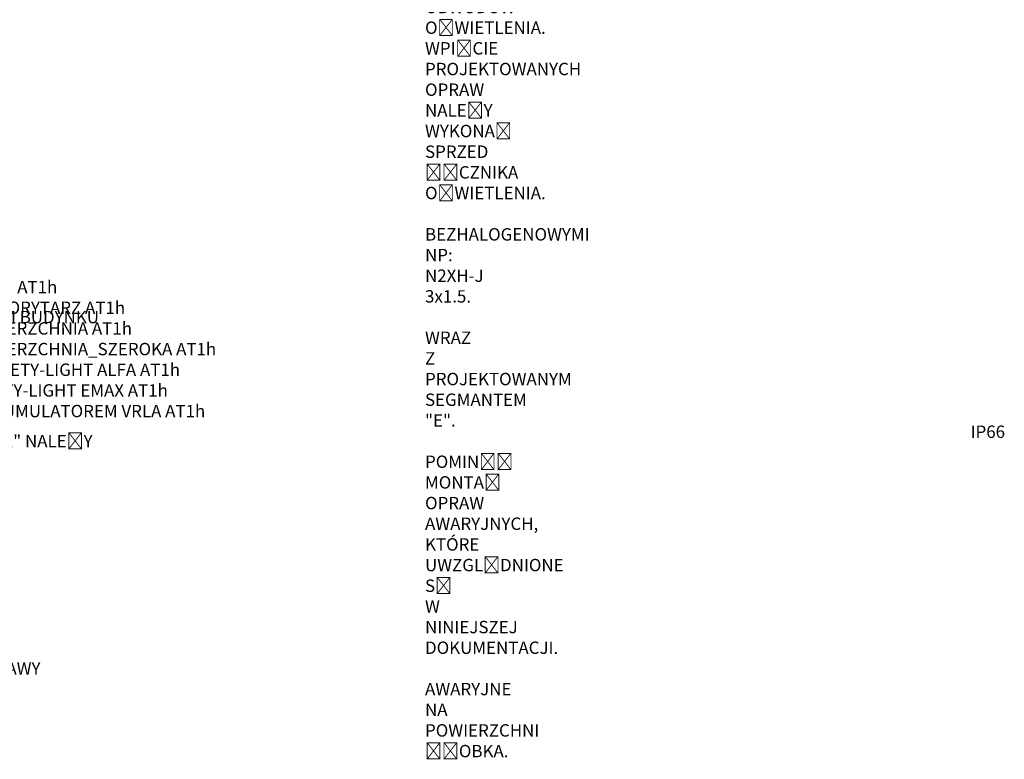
# Model space of a CAD drawing. Header units: millimetres. Extents: x 42924 to 92944, y -369470 to -179866.
# Tile 251 of 256: x 63968 to 65715, y -183845 to -182533. Entities that reach past the tile are written whole.
import ezdxf

# ---------------------------------------------------------------- set-up
doc = ezdxf.new("R2010")
doc.units = ezdxf.units.MM
doc.layers.add('E1', color=2, linetype='Continuous')
doc.styles.add('50', font='ROMANS.shx', dxfattribs={"width": 0.8, "height": 10})

msp = doc.modelspace()

# ---------------------------------------------------------------- texts
at = {"layer": 'E1', "char_height": 22, "attachment_point": 1, "style": '50'}
for s, width, heights, insert in [('UWAGI:\\P\\pi-66,l66;1.   WSZYSTKIE PROJEKTOWANE OPRAWY AWARYJNE NALEŻY ZASILAĆ Z ISTNIEJĄCYCH  OBWODÓW OŚWIETLENIA. WPIĘCIE PROJEKTOWANYCH OPRAW NALEŻY WYKONAĆ SPRZED ŁĄCZNIKA OŚWIETLENIA.\\P2.^IOPRAWY NALEŻY ZASILAĆ PRZEWODAMI BEZHALOGENOWYMI NP: N2XH-J 3x1.5.\\P3.^IZAPROJEKTOWANO OŚWIETLENIE W CAŁYM BUDYNKU WRAZ Z PROJEKTOWANYM SEGMANTEM "E".\\P4.^IW KALKULACJI OFERTOWEJ W SEGMENCIE "E" NALEŻY POMINĄĆ MONTAŻ OPRAW AWARYJNYCH, KTÓRE UWZGLĘDNIONE SĄ W NINIEJSZEJ DOKUMENTACJI.\\P5.^IW KALKULACJI NALEŻY UWZGLĘDNIĆ OPRAWY AWARYJNE NA POWIERZCHNI ŻŁOBKA.', 926.4400793, [697.67628], (63234.80457, -182315.7668)), ('OPRAWY AWARYJNE:\\P\\pi-66,l66;AW1   SAFETY-LIGHT ALFA III_POWIERZCHNIA 570lm AT1h ^I\\P\\pi-110,l110;AW2^ISAFETY-LIGHT DLN2_DISCRET LD N_2 LED_KORYTARZ AT1h\\PAW3^ISAFETY-LIGHT DSN_DISCRET N_1 LED_POWIERZCHNIA AT1h\\PAW4^ISAFETY-LIGHT DSN_DISCRET N_1 LED_POWIERZCHNIA_SZEROKA AT1h\\PEW1^IOPRAWA KIERUNKOWA JEDNOSTRONNA SAFETY-LIGHT ALFA AT1h\\PEW2^IOPRAWA KIERUNKOWA DWUSTRONNA SAFETY-LIGHT EMAX AT1h\\PZAW^ISAFETY-LIGHT OPRAWA ZEWNĘTRZNA Z AKUMULATOREM VRLA AT1h IP66', 1105.5352508, [542.85282], (63234.80457, -182959.38447))]:
    msp.add_mtext_dynamic_manual_height_columns(s, width=width, gutter_width=50, heights=heights, dxfattribs=dict(at, insert=insert))

doc.saveas('drawing.dxf')
